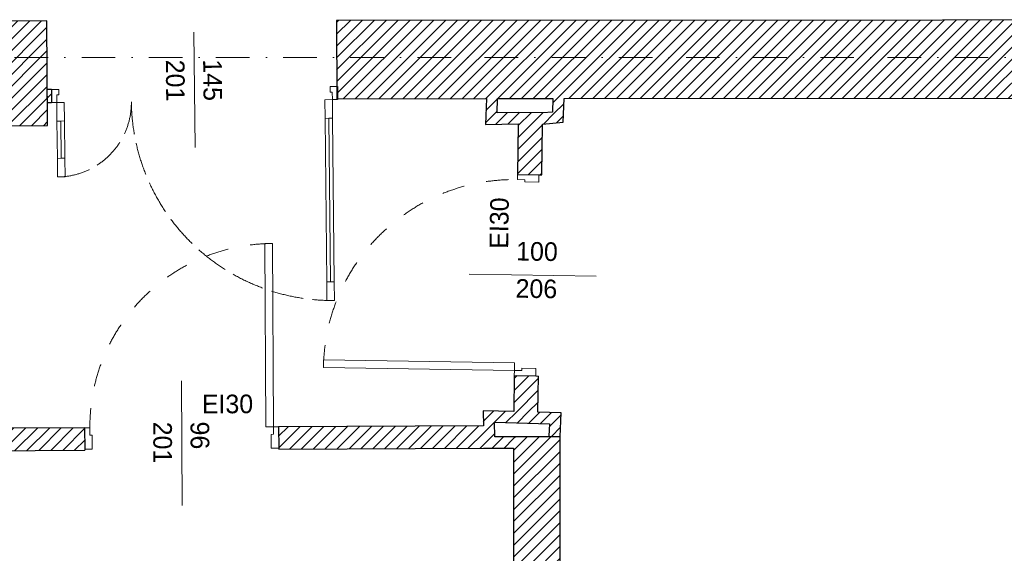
# Model space of a CAD drawing. Header units: millimetres. Extents: x 172139 to 266886, y 98118 to 138225.
# Tile 103 of 123: x 231592 to 236871, y 110545 to 113409. Entities that reach past the tile are written whole.
import ezdxf
from ezdxf.enums import TextEntityAlignment as Align

# ---------------------------------------------------------------- set-up
doc = ezdxf.new("R2010")
doc.units = ezdxf.units.MM
doc.header["$MEASUREMENT"] = 0
for name, pattern in [('Krawędzie ukryte', [225, 175, -50]), ('Kropki i Kreski', [360, 180, -90, 0, -90]), ('Przerywana', [240, 120, -120])]:
    doc.linetypes.add(name, pattern=pattern)
for name, color, linetype in [('Drzwi ArchiCAD', 7, 'Continuous'), ('Konstrukcja - Siatki mod', 7, 'Continuous'), ('KR_INW', 7, 'Continuous'), ('Znaczniki drzwi ArchiCADa', 7, 'Continuous')]:
    doc.layers.add(name, color=color, linetype=linetype)
for name, color, linetype, lineweight in [('Drzwi ArchiCAD_Nr_pióra__1', 7, 'Continuous', 13), ('Drzwi ArchiCAD_Nr_pióra__27', 7, 'Continuous', 25), ('KR_INW_Nr_pióra__101', 252, 'Continuous', 5), ('KR_INW_Nr_pióra__27', 7, 'Continuous', 25), ('Znaczniki drzwi ArchiCADa_Nr_pióra__7', 7, 'Continuous', 13)]:
    doc.layers.add(name, color=color, linetype=linetype, lineweight=lineweight)
doc.layers.add('Konstrukcja - Siatki mod_Nr_pióra__48', color=7, linetype='Continuous', lineweight=15, true_color=0xa80f02)
doc.layers.add('Znaczniki drzwi ArchiCADa_Nr_pióra__20', color=7, linetype='Continuous', lineweight=13, true_color=0xb00000)
doc.styles.add('GENERATED_STYLE_1', font='txt')
pattern_1 = [(45, (0, 0), (-31.819804, 31.819804), [])]

# ---------------------------------------------------------------- blocks, each defined once
blk = doc.blocks.new('Drzwi 19_23')
at = {"layer": 'Drzwi ArchiCAD_Nr_pióra__1', "linetype": 'Continuous'}
for p, q in [((452, 0), (452, 984)), ((452, 984), (492, 984)), ((492, 984), (492, 0)), ((-492, 0), (-520, 0)), ((-520, 0), (-520, -115)), ((-492, -40), (-492, 0)), ((492, 0), (452, 0)), ((520, 0), (492, 0)), ((492, 0), (492, -40)), ((520, -115), (520, 0)), ((-480, -40), (-492, -40)), ((-480, -115), (-480, -40)), ((492, -40), (480, -40)), ((480, -40), (480, -115)), ((-520, -115), (-480, -115)), ((480, -115), (520, -115))]:
    blk.add_line(p, q, dxfattribs=at)
at = {"layer": 'Drzwi ArchiCAD_Nr_pióra__1', "linetype": 'Przerywana'}
blk.add_arc((492, 0), 984, 90, 180, dxfattribs=at)
at = {"layer": 'Drzwi ArchiCAD_Nr_pióra__27', "linetype": 'Continuous'}
for p, q in [((-520, 0), (-520, -115)), ((520, 0), (520, -115))]:
    blk.add_line(p, q, dxfattribs=at)
blk = doc.blocks.new('Znacznik Wym 19_15')
at = {"layer": 'Znaczniki drzwi ArchiCADa_Nr_pióra__20', "linetype": 'Continuous'}
blk.add_line((0, 250), (0, -420), dxfattribs=at)
at = {"layer": 'Znaczniki drzwi ArchiCADa_Nr_pióra__7', "style": 'GENERATED_STYLE_1'}
blk.add_attdef('AC_MarkerText_5', text='', height=100, dxfattribs=at).set_placement((108.8, 44.2), align=Align.BOTTOM_LEFT)
for tag, p in [('AC_MarkerText_3', (-182.4, 30.7)), ('AC_MarkerText_2', (17.6, 30.7))]:
    blk.add_attdef(tag, text='', height=100, rotation=270, dxfattribs=at).set_placement(p, align=Align.BOTTOM_LEFT)
blk = doc.blocks.new('Ściana_49', base_point=(230440.1, 111210.6))
at = {"layer": 'KR_INW_Nr_pióra__101', "linetype": 'Continuous'}
h = blk.add_hatch(dxfattribs=at)
h.set_pattern_fill('Cegła_licówka', color=256, style=0, pattern_type=2)
h.set_pattern_definition(pattern_1)
h.paths.add_polyline_path([(231140.1, 111094.3), (231940.6, 111098.4), (231940.6, 111103.4), (231940, 111218.4), (231140.1, 111214.3)])
h = blk.add_hatch(dxfattribs=at)
h.set_pattern_fill('Cegła_licówka', color=256, style=0, pattern_type=2)
h.set_pattern_definition(pattern_1)
h.paths.add_polyline_path([(234078, 111229.6), (232980, 111223.9), (232980.6, 111108.9), (232980.6, 111103.9), (234079.3, 111109.6)])
at = {"layer": 'KR_INW_Nr_pióra__27', "linetype": 'Continuous'}
for p, q in [((231940, 111218.4), (231940.6, 111103.4)), ((232980, 111223.9), (232980.6, 111108.9)), ((231940.6, 111103.4), (231940.6, 111098.4)), ((232980.6, 111108.9), (232980.6, 111103.9))]:
    blk.add_line(p, q, dxfattribs=at)
at = {"layer": 'KR_INW_Nr_pióra__27', "linetype": 'Continuous', "flags": 128}
for points in [[(231940, 111218.4), (231140.1, 111214.3)], [(234078, 111229.6), (232980, 111223.9)], [(231140.1, 111094.3), (231940.6, 111098.4)], [(232980.6, 111103.9), (234079.3, 111109.6)]]:
    blk.add_lwpolyline(points, dxfattribs=at)
at = {"layer": 'Drzwi ArchiCAD', "linetype": 'Continuous', "zscale": 1000, "rotation": 0.2983996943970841}
blk.add_blockref('Drzwi 19_23', (232460, 111221.2), dxfattribs=at)
at = {"layer": 'Znaczniki drzwi ArchiCADa', "color": 14, "lineweight": 13, "true_color": 0xb00000}
ref = blk.add_blockref('Znacznik Wym 19_15', (232460, 111221.2), dxfattribs=dict(at, rotation=0.2983996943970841))
ref.add_attrib('AC_MarkerText_2', '96', dxfattribs={"layer": 'Znaczniki drzwi ArchiCADa_Nr_pióra__7', "color": 7, "height": 100, "rotation": 270.2984, "style": 'GENERATED_STYLE_1'}).set_placement((232477.7, 111251.9), align=Align.BOTTOM_LEFT)
ref.add_attrib('AC_MarkerText_3', '201', dxfattribs={"layer": 'Znaczniki drzwi ArchiCADa_Nr_pióra__7', "color": 7, "height": 100, "rotation": 270.2984, "style": 'GENERATED_STYLE_1'}).set_placement((232277.7, 111250.9), align=Align.BOTTOM_LEFT)
ref.add_attrib('AC_MarkerText_5', 'EI30', dxfattribs={"layer": 'Znaczniki drzwi ArchiCADa_Nr_pióra__7', "color": 7, "height": 100, "rotation": 0.2984, "style": 'GENERATED_STYLE_1'}).set_placement((232568.8, 111265.9), align=Align.BOTTOM_LEFT)
blk = doc.blocks.new('Drzwi 19_24')
at = {"layer": 'Drzwi ArchiCAD_Nr_pióra__1', "linetype": 'Continuous'}
for p, q in [((472, 0), (472, 1024)), ((472, 1024), (512, 1024)), ((512, 1024), (512, 0)), ((-512, 0), (-540, 0)), ((-540, 0), (-540, -115)), ((-512, -40), (-512, 0)), ((512, 0), (472, 0)), ((540, 0), (512, 0)), ((512, 0), (512, -40)), ((540, -115), (540, 0)), ((-500, -40), (-512, -40)), ((-500, -115), (-500, -40)), ((512, -40), (500, -40)), ((500, -40), (500, -115)), ((-540, -115), (-500, -115)), ((500, -115), (540, -115))]:
    blk.add_line(p, q, dxfattribs=at)
at = {"layer": 'Drzwi ArchiCAD_Nr_pióra__1', "linetype": 'Przerywana'}
blk.add_arc((512, 0), 1024, 90, 180, dxfattribs=at)
at = {"layer": 'Drzwi ArchiCAD_Nr_pióra__27', "linetype": 'Continuous'}
for p, q in [((-540, 0), (-540, -115)), ((540, 0), (540, -115))]:
    blk.add_line(p, q, dxfattribs=at)
blk = doc.blocks.new('Znacznik Wym 19_16')
at = {"layer": 'Znaczniki drzwi ArchiCADa_Nr_pióra__20', "linetype": 'Continuous'}
blk.add_line((0, -380), (0, 300), dxfattribs=at)
at = {"layer": 'Znaczniki drzwi ArchiCADa_Nr_pióra__7', "style": 'GENERATED_STYLE_1'}
for tag, rotation, p in [('AC_MarkerText_3', 90, (182.4, -99.3)), ('A', 90, (-17.6, -99.3)), ('AC_MarkerText_5', 180, (-108.8, -113))]:
    blk.add_attdef(tag, text='', height=100, rotation=rotation, dxfattribs=at).set_placement(p, align=Align.BOTTOM_LEFT)
blk = doc.blocks.new('Ściana_50', base_point=(234266.3, 112910.7))
at = {"layer": 'KR_INW_Nr_pióra__101', "linetype": 'Continuous'}
h = blk.add_hatch(dxfattribs=at)
h.set_pattern_fill('Cegła_licówka', color=256, style=0, pattern_type=2)
h.set_pattern_definition(pattern_1)
h.paths.add_polyline_path([(234266.3, 112910.7), (234261, 112578.7), (234376, 112576.8), (234391, 112576.6), (234396.3, 112908.6)])
h = blk.add_hatch(dxfattribs=at)
h.set_pattern_fill('Cegła_licówka', color=256, style=0, pattern_type=2)
h.set_pattern_definition(pattern_1)
h.paths.add_polyline_path([(234243.8, 111498.8), (234240.7, 111305.7), (234370.7, 111302.3), (234373.8, 111496.7), (234358.8, 111497)])
at = {"layer": 'KR_INW_Nr_pióra__27', "linetype": 'Continuous'}
for p, q in [((234261, 112578.7), (234376, 112576.8)), ((234376, 112576.8), (234391, 112576.6)), ((234243.8, 111498.8), (234358.8, 111497)), ((234358.8, 111497), (234373.8, 111496.7))]:
    blk.add_line(p, q, dxfattribs=at)
at = {"layer": 'KR_INW_Nr_pióra__27', "linetype": 'Continuous', "flags": 128}
for points in [[(234396.3, 112908.6), (234266.3, 112910.7)], [(234396.3, 112908.4), (234396.3, 112908.6)], [(234265.4, 112850.7), (234261, 112578.7)], [(234391, 112576.6), (234395.3, 112848.1)], [(234243.8, 111498.8), (234240.7, 111305.7)], [(234370.7, 111302.3), (234373.8, 111496.7)]]:
    blk.add_lwpolyline(points, dxfattribs=at)
at = {"layer": 'Drzwi ArchiCAD', "linetype": 'Continuous', "xscale": -1, "zscale": 1000, "rotation": 89.08746941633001}
blk.add_blockref('Drzwi 19_24', (234252.4, 112038.7), dxfattribs=at)
at = {"layer": 'Znaczniki drzwi ArchiCADa', "color": 14, "lineweight": 13, "true_color": 0xb00000}
ref = blk.add_blockref('Znacznik Wym 19_16', (234382.4, 112036.7), dxfattribs=dict(at, rotation=269.08746941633))
ref.add_attrib('A', '100', dxfattribs={"layer": 'Znaczniki drzwi ArchiCADa_Nr_pióra__7', "color": 7, "height": 100, "rotation": 359.0875, "style": 'GENERATED_STYLE_1'}).set_placement((234252.7, 112087), align=Align.BOTTOM_LEFT)
ref.add_attrib('AC_MarkerText_3', '206', dxfattribs={"layer": 'Znaczniki drzwi ArchiCADa_Nr_pióra__7', "color": 7, "height": 100, "rotation": 359.0875, "style": 'GENERATED_STYLE_1'}).set_placement((234249.5, 111887.1), align=Align.BOTTOM_LEFT)
ref.add_attrib('AC_MarkerText_5', 'EI30', dxfattribs={"layer": 'Znaczniki drzwi ArchiCADa_Nr_pióra__7', "color": 7, "height": 100, "rotation": 89.0875, "style": 'GENERATED_STYLE_1'}).set_placement((234240.6, 112178.3), align=Align.BOTTOM_LEFT)
blk = doc.blocks.new('Ściana_51', base_point=(233291.1, 113404.4))
at = {"layer": 'KR_INW_Nr_pióra__101', "linetype": 'Continuous'}
h = blk.add_hatch(dxfattribs=at)
h.set_pattern_fill('Cegła_licówka', color=256, style=0, pattern_type=2)
h.set_pattern_definition(pattern_1)
h.paths.add_polyline_path([(239788.3, 113408.7), (233291.1, 113404.4), (233291.4, 112984.4), (239788.6, 112988.7), (239788.6, 113103.7)])
at = {"layer": 'KR_INW_Nr_pióra__27', "linetype": 'Continuous', "flags": 128}
for points in [[(239788.3, 113408.7), (233291.1, 113404.4)], [(233291.1, 113404.4), (233291.4, 112984.4)], [(233291.4, 112984.4), (234094.1, 112984.9)], [(234154.2, 112985), (234450.6, 112985.2)], [(234510.6, 112985.2), (237956.3, 112987.5)]]:
    blk.add_lwpolyline(points, dxfattribs=at)
blk = doc.blocks.new('Ściana_52', base_point=(231737.2, 113401.7))
at = {"layer": 'KR_INW_Nr_pióra__101', "linetype": 'Continuous'}
h = blk.add_hatch(dxfattribs=at)
h.set_pattern_fill('Cegła_licówka', color=256, style=0, pattern_type=2)
h.set_pattern_definition(pattern_1)
h.paths.add_polyline_path([(231737.2, 113401.7), (231164.1, 113398.9), (231164.1, 112838.9), (231739.9, 112841.7)])
at = {"layer": 'KR_INW_Nr_pióra__27', "linetype": 'Continuous', "flags": 128}
for points in [[(231737.2, 113401.7), (231164.1, 113398.9)], [(231739.9, 112841.7), (231737.2, 113401.7)], [(231164.1, 112838.9), (231739.9, 112841.7)]]:
    blk.add_lwpolyline(points, dxfattribs=at)
blk = doc.blocks.new('Ściana_79', base_point=(234239.6, 111170.4))
at = {"layer": 'KR_INW_Nr_pióra__101', "linetype": 'Continuous'}
h = blk.add_hatch(dxfattribs=at)
h.set_pattern_fill('Cegła_licówka', color=256, style=0, pattern_type=2)
h.set_pattern_definition(pattern_1)
h.paths.add_polyline_path([(234239.6, 111170.4), (234239.6, 107385.1), (234489.6, 107385.1), (234489.6, 111170.4)])
at = {"layer": 'KR_INW_Nr_pióra__27', "linetype": 'Continuous', "flags": 128}
for points in [[(234489.6, 111170.4), (234239.6, 111170.4)], [(234489.6, 107385.1), (234489.6, 111170.4)], [(234239.6, 111110.4), (234239.6, 107385.1)]]:
    blk.add_lwpolyline(points, dxfattribs=at)
blk = doc.blocks.new('Ściana_80', base_point=(234110.3, 113405))
at = {"layer": 'KR_INW_Nr_pióra__101', "linetype": 'Continuous'}
h = blk.add_hatch(dxfattribs=at)
h.set_pattern_fill('Cegła_licówka', color=256, style=0, pattern_type=2)
h.set_pattern_definition(pattern_1)
h.paths.add_polyline_path([(234094.1, 112984.9), (234088.8, 112846.5), (234151.2, 112908), (234154.2, 112985)])
at = {"layer": 'KR_INW_Nr_pióra__27', "linetype": 'Continuous', "flags": 128}
for points in [[(234094.1, 112984.9), (234088.8, 112846.5)], [(234151.2, 112908), (234154.2, 112985)]]:
    blk.add_lwpolyline(points, dxfattribs=at)
blk = doc.blocks.new('Ściana_81', base_point=(234088.8, 112846.5))
at = {"layer": 'KR_INW_Nr_pióra__101', "linetype": 'Continuous'}
h = blk.add_hatch(dxfattribs=at)
h.set_pattern_fill('Cegła_licówka', color=256, style=0, pattern_type=2)
h.set_pattern_definition(pattern_1)
h.paths.add_polyline_path([(234088.8, 112846.5), (234265.4, 112850.7), (234266.3, 112910.7), (234151.2, 112908)])
at = {"layer": 'KR_INW_Nr_pióra__27', "linetype": 'Continuous', "flags": 128}
for points in [[(234266.3, 112910.7), (234151.2, 112908)], [(234088.8, 112846.5), (234265.4, 112850.7)]]:
    blk.add_lwpolyline(points, dxfattribs=at)
blk = doc.blocks.new('Ściana_82', base_point=(234265.1, 112836.1))
at = {"layer": 'KR_INW_Nr_pióra__101', "linetype": 'Continuous'}
h = blk.add_hatch(dxfattribs=at)
h.set_pattern_fill('Cegła_licówka', color=256, style=0, pattern_type=2)
h.set_pattern_definition(pattern_1)
h.paths.add_polyline_path([(234395.3, 112848.1), (234506, 112858.3), (234448, 112913.2), (234396.3, 112908.4)])
at = {"layer": 'KR_INW_Nr_pióra__27', "linetype": 'Continuous', "flags": 128}
for points in [[(234448, 112913.2), (234396.3, 112908.4)], [(234395.3, 112848.1), (234506, 112858.3)]]:
    blk.add_lwpolyline(points, dxfattribs=at)
blk = doc.blocks.new('Ściana_83', base_point=(234506, 112858.3))
at = {"layer": 'KR_INW_Nr_pióra__101', "linetype": 'Continuous'}
h = blk.add_hatch(dxfattribs=at)
h.set_pattern_fill('Cegła_licówka', color=256, style=0, pattern_type=2)
h.set_pattern_definition(pattern_1)
h.paths.add_polyline_path([(234506, 112858.3), (234510.6, 112985.2), (234450.6, 112985.2), (234448, 112913.2)])
at = {"layer": 'KR_INW_Nr_pióra__27', "linetype": 'Continuous', "flags": 128}
for points in [[(234450.6, 112985.2), (234448, 112913.2)], [(234506, 112858.3), (234510.6, 112985.2)]]:
    blk.add_lwpolyline(points, dxfattribs=at)
blk = doc.blocks.new('Ściana_84', base_point=(234079.3, 111109.6))
at = {"layer": 'KR_INW_Nr_pióra__101', "linetype": 'Continuous'}
h = blk.add_hatch(dxfattribs=at)
h.set_pattern_fill('Cegła_licówka', color=256, style=0, pattern_type=2)
h.set_pattern_definition(pattern_1)
h.paths.add_polyline_path([(234138.6, 111169.9), (234137.8, 111248.4), (234077.1, 111310), (234079.3, 111109.6)])
at = {"layer": 'KR_INW_Nr_pióra__27', "linetype": 'Continuous', "flags": 128}
for points in [[(234077.1, 111310), (234078, 111229.6)], [(234138.6, 111169.9), (234137.8, 111248.4)]]:
    blk.add_lwpolyline(points, dxfattribs=at)
blk = doc.blocks.new('Ściana_85', base_point=(234077.1, 111310))
at = {"layer": 'KR_INW_Nr_pióra__101', "linetype": 'Continuous'}
h = blk.add_hatch(dxfattribs=at)
h.set_pattern_fill('Cegła_licówka', color=256, style=0, pattern_type=2)
h.set_pattern_definition(pattern_1)
h.paths.add_polyline_path([(234137.8, 111248.4), (234432.7, 111240.7), (234495.3, 111299), (234077.1, 111310)])
at = {"layer": 'KR_INW_Nr_pióra__27', "linetype": 'Continuous', "flags": 128}
for points in [[(234240.7, 111305.7), (234077.1, 111310)], [(234495.3, 111299), (234370.7, 111302.3)], [(234137.8, 111248.4), (234432.7, 111240.7)]]:
    blk.add_lwpolyline(points, dxfattribs=at)
blk = doc.blocks.new('Ściana_86', base_point=(234079.3, 111109.6))
at = {"layer": 'KR_INW_Nr_pióra__101', "linetype": 'Continuous'}
h = blk.add_hatch(dxfattribs=at)
h.set_pattern_fill('Cegła_licówka', color=256, style=0, pattern_type=2)
h.set_pattern_definition(pattern_1)
h.paths.add_polyline_path([(234079.3, 111109.6), (234239.6, 111110.4), (234239.6, 111170.4), (234138.6, 111169.9)])
at = {"layer": 'KR_INW_Nr_pióra__27', "linetype": 'Continuous', "flags": 128}
for points in [[(234239.6, 111170.4), (234138.6, 111169.9)], [(234079.3, 111109.6), (234239.6, 111110.4)]]:
    blk.add_lwpolyline(points, dxfattribs=at)
blk = doc.blocks.new('Ściana_87', base_point=(234495.3, 111299))
at = {"layer": 'KR_INW_Nr_pióra__101', "linetype": 'Continuous'}
h = blk.add_hatch(dxfattribs=at)
h.set_pattern_fill('Cegła_licówka', color=256, style=0, pattern_type=2)
h.set_pattern_definition(pattern_1)
h.paths.add_polyline_path([(234432.7, 111240.7), (234429.6, 111173.1), (234489.6, 111170.4), (234495.3, 111299)])
at = {"layer": 'KR_INW_Nr_pióra__27', "linetype": 'Continuous', "flags": 128}
for points in [[(234489.6, 111170.4), (234495.3, 111299)], [(234432.7, 111240.7), (234429.6, 111173.1)], [(234429.6, 111173.1), (234489.6, 111170.4)]]:
    blk.add_lwpolyline(points, dxfattribs=at)
blk = doc.blocks.new('Drzwi podwójne_ asymetryczne 19_3')
at = {"layer": 'Drzwi ArchiCAD_Nr_pióra__1', "linetype": 'Continuous'}
for p, q in [((-738.9, 1077.9), (-738.9, 977.9)), ((-698.9, 1077.9), (-738.9, 1077.9)), ((-698.9, 977.9), (-698.9, 1077.9)), ((-738.9, 977.9), (-738.9, 100)), ((-718.9, 977.9), (-738.9, 977.9)), ((-738.9, 977.9), (-698.9, 977.9)), ((-718.9, 100), (-718.9, 977.9)), ((-718.9, 977.9), (-718.9, 100)), ((-698.9, 977.9), (-718.9, 977.9)), ((-718.9, 977.9), (-718.9, 100)), ((-698.9, 100), (-698.9, 977.9)), ((698.9, 300), (698.9, 400)), ((698.9, 400), (738.9, 400)), ((738.9, 400), (738.9, 300)), ((698.9, 300), (718.9, 300)), ((698.9, 100), (698.9, 300)), ((738.9, 300), (698.9, 300)), ((718.9, 300), (738.9, 300)), ((718.9, 100), (718.9, 300)), ((718.9, 300), (718.9, 100)), ((718.9, 300), (718.9, 100)), ((738.9, 300), (738.9, 100)), ((-738.9, 100), (-718.9, 100)), ((-698.9, 100), (-738.9, 100)), ((-738.9, 100), (-738.9, 0)), ((-718.9, 100), (-698.9, 100)), ((-698.9, 0), (-698.9, 100)), ((718.9, 100), (698.9, 100)), ((698.9, 0), (698.9, 100)), ((698.9, 100), (738.9, 100)), ((738.9, 100), (718.9, 100)), ((738.9, 100), (738.9, 0)), ((-738.9, 0), (-766.9, 0)), ((-766.9, 0), (-766.9, -70)), ((-738.9, -40), (-738.9, 0)), ((-738.9, 0), (-698.9, 0)), ((738.9, 0), (698.9, 0)), ((766.9, 0), (738.9, 0)), ((738.9, 0), (738.9, -40)), ((766.9, -70), (766.9, 0)), ((-726.9, -40), (-738.9, -40)), ((-726.9, -70), (-726.9, -40)), ((738.9, -40), (726.9, -40)), ((726.9, -40), (726.9, -70)), ((-766.9, -70), (-726.9, -70)), ((726.9, -70), (766.9, -70))]:
    blk.add_line(p, q, dxfattribs=at)
at = {"layer": 'Drzwi ArchiCAD_Nr_pióra__1', "linetype": 'Krawędzie ukryte'}
for centre, radius, start, end in [((-738.9, 0), 1077.9, 0, 90), ((738.9, 0), 400, 90, 180)]:
    blk.add_arc(centre, radius, start, end, dxfattribs=at)
at = {"layer": 'Drzwi ArchiCAD_Nr_pióra__27', "linetype": 'Continuous'}
for p, q in [((-766.9, -70), (-766.9, 0)), ((766.9, -70), (766.9, 0))]:
    blk.add_line(p, q, dxfattribs=at)
blk = doc.blocks.new('Znacznik Wym 19_28')
at = {"layer": 'Znaczniki drzwi ArchiCADa_Nr_pióra__20', "linetype": 'Continuous'}
blk.add_line((0, -320), (0, 300), dxfattribs=at)
at = {"layer": 'Znaczniki drzwi ArchiCADa_Nr_pióra__7', "style": 'GENERATED_STYLE_1'}
for tag, p in [('AC_MarkerText_3', (-182.4, 152.7)), ('AC_MarkerText_2', (17.6, 152.7))]:
    blk.add_attdef(tag, text='', height=100, rotation=270, dxfattribs=at).set_placement(p, align=Align.BOTTOM_LEFT)
blk = doc.blocks.new('Ściana_126', base_point=(231737.9, 113034.1))
at = {"layer": 'KR_INW_Nr_pióra__101', "linetype": 'Continuous'}
h = blk.add_hatch(dxfattribs=at)
h.set_pattern_fill('Cegła_licówka', color=256, style=0, pattern_type=2)
h.set_pattern_definition(pattern_1)
h.paths.add_polyline_path([(231737.9, 113034.1), (231738.6, 112964.1), (231762.6, 112964.4), (231761.9, 113034.3)])
at = {"layer": 'KR_INW_Nr_pióra__27', "linetype": 'Continuous'}
for p, q in [((233295.7, 113050), (233296.4, 112980)), ((231761.9, 113034.3), (231762.6, 112964.4))]:
    blk.add_line(p, q, dxfattribs=at)
at = {"layer": 'KR_INW_Nr_pióra__27', "linetype": 'Continuous', "flags": 128}
for points in [[(231761.9, 113034.3), (231737.9, 113034.1)], [(231737.9, 113034.1), (231738.6, 112964.1)], [(231738.6, 112964.1), (231762.6, 112964.4)]]:
    blk.add_lwpolyline(points, dxfattribs=at)
at = {"layer": 'Drzwi ArchiCAD', "linetype": 'Continuous', "zscale": 1000, "rotation": 180.584905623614}
blk.add_blockref('Drzwi podwójne_ asymetryczne 19_3', (232529.5, 112972.2), dxfattribs=at)
at = {"layer": 'Znaczniki drzwi ArchiCADa', "color": 14, "lineweight": 13, "true_color": 0xb00000}
ref = blk.add_blockref('Znacznik Wym 19_28', (232528.8, 113042.2), dxfattribs=dict(at, rotation=0.584905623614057))
ref.add_attrib('AC_MarkerText_2', '145', dxfattribs={"layer": 'Znaczniki drzwi ArchiCADa_Nr_pióra__7', "color": 7, "height": 100, "rotation": 270.5849, "style": 'GENERATED_STYLE_1'}).set_placement((232545.2, 113195), align=Align.BOTTOM_LEFT)
ref.add_attrib('AC_MarkerText_3', '201', dxfattribs={"layer": 'Znaczniki drzwi ArchiCADa_Nr_pióra__7', "color": 7, "height": 100, "rotation": 270.5849, "style": 'GENERATED_STYLE_1'}).set_placement((232345.2, 113193), align=Align.BOTTOM_LEFT)
blk = doc.blocks.new('Standardowy znacznik siatki_10')
at = {"layer": 'Konstrukcja - Siatki mod_Nr_pióra__48', "linetype": 'Kropki i Kreski'}
blk.add_line((1000, 0), (72912, 0), dxfattribs=at)

msp = doc.modelspace()

# ---------------------------------------------------------------- block references
at = {"layer": 'Konstrukcja - Siatki mod', "color": 8, "linetype": 'Continuous', "lineweight": 13, "zscale": 1000}
msp.add_blockref('Standardowy znacznik siatki_10', (177989.3, 113205.9), dxfattribs=at)
at = {"layer": 'KR_INW'}
for name, p in [('Ściana_51', (233291.1, 113404.4)), ('Ściana_52', (231737.2, 113401.7)), ('Ściana_126', (231737.9, 113034.1)), ('Ściana_80', (234110.3, 113405)), ('Ściana_83', (234506, 112858.3)), ('Ściana_50', (234266.3, 112910.7)), ('Ściana_81', (234088.8, 112846.5)), ('Ściana_82', (234265.1, 112836.1)), ('Ściana_49', (230440.1, 111210.6)), ('Ściana_84', (234079.3, 111109.6)), ('Ściana_85', (234077.1, 111310)), ('Ściana_87', (234495.3, 111299)), ('Ściana_86', (234079.3, 111109.6)), ('Ściana_79', (234239.6, 111170.4))]:
    msp.add_blockref(name, p, dxfattribs=at)

doc.saveas('drawing.dxf')
